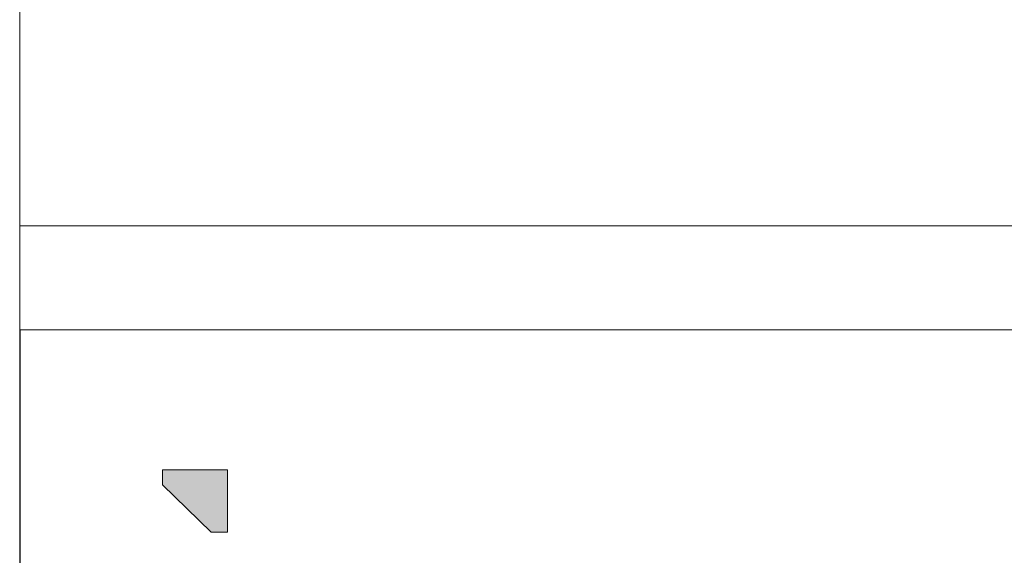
# Model space of a CAD drawing. Header units: millimetres. Extents: x 0 to 31548, y 0 to 22462.
# Tile 5 of 14: x 21311 to 22711, y 1175 to 1937. Entities that reach past the tile are written whole.
import ezdxf

# ---------------------------------------------------------------- set-up
doc = ezdxf.new("R2010")
doc.units = ezdxf.units.MM
doc.header["$LTSCALE"] = 0.25

# ---------------------------------------------------------------- blocks, each defined once
blk = doc.blocks.new('LOGO_sombreado')
at = {"linetype": 'Continuous'}
blk.add_hatch(color=7, dxfattribs=at).paths.add_polyline_path([(5.379, 14.745), (5.379, 16.368), (3.691, 16.368), (3.691, 15.977), (4.956, 14.745)], flags=0)
at = {"color": 7, "linetype": 'Continuous', "lineweight": 18}
for p, q in [((0, 20), (0, 0)), ((0, 20), (72.5, 20)), ((3.691, 16.368), (3.691, 15.977)), ((5.379, 16.368), (3.691, 16.368)), ((5.379, 16.368), (5.379, 14.745)), ((3.691, 15.977), (4.956, 14.745)), ((4.956, 14.745), (5.379, 14.745))]:
    blk.add_line(p, q, dxfattribs=at)

msp = doc.modelspace()

# ---------------------------------------------------------------- linework, layer by layer
at = {"color": 7, "linetype": 'Continuous', "lineweight": 18}
for p, q in [((21311.4, 2739.3), (21311.4, 273.9)), ((21311.4, 1643.6), (26242.1, 1643.6))]:
    msp.add_line(p, q, dxfattribs=at)

# ---------------------------------------------------------------- block references
at = {"color": 7, "linetype": 'Continuous', "xscale": 54.78515625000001, "yscale": 54.78515625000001, "zscale": 54.78515625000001}
msp.add_blockref('LOGO_sombreado', (21312, 399.8), dxfattribs=at)

doc.saveas('drawing.dxf')
